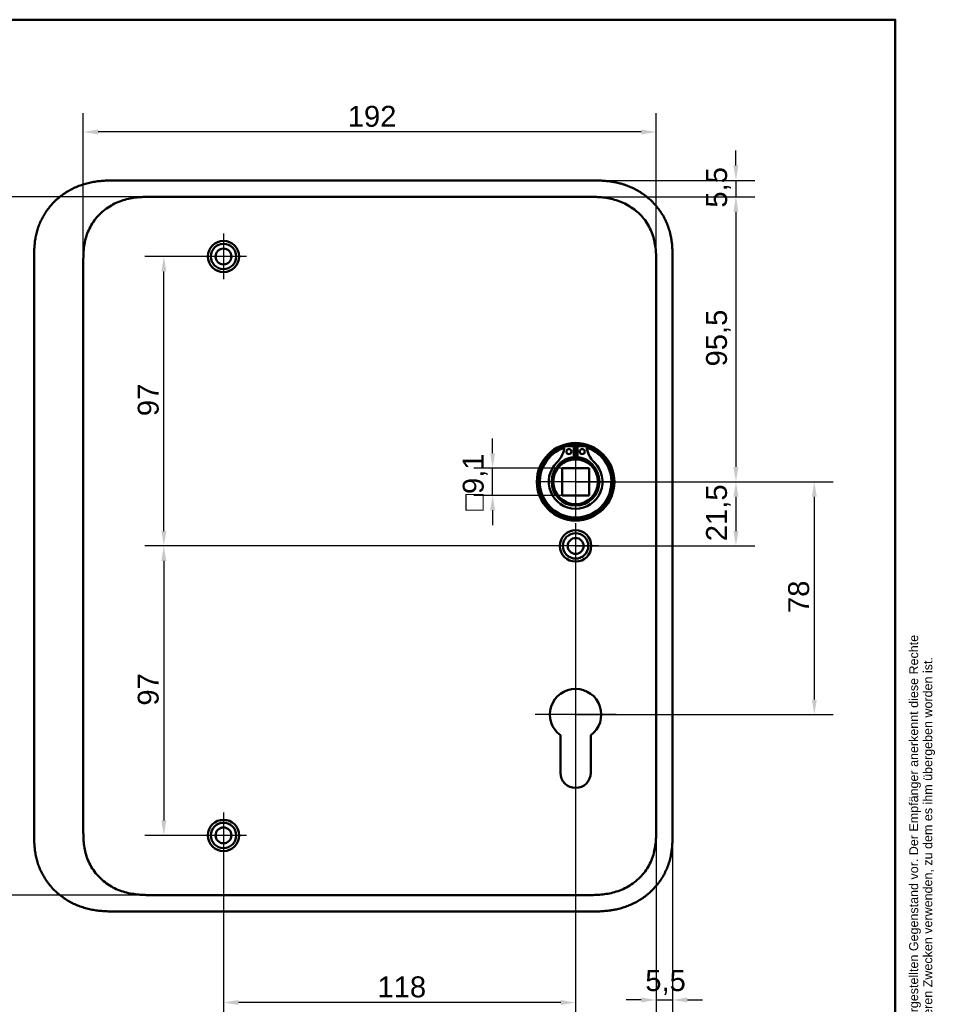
# Model space of a CAD drawing. Header units: millimetres. Extents: x 20 to 833, y 20 to 574.
# Tile 22 of 22: x 527 to 833, y 244 to 574. Entities that reach past the tile are written whole.
import ezdxf
from ezdxf.enums import TextEntityAlignment as Align

# ---------------------------------------------------------------- set-up
doc = ezdxf.new("R2010")
doc.units = ezdxf.units.MM
doc.header["$LTSCALE"] = 2
for name, color, linetype, lineweight in [('Bemaßungen(DIN)', 7, 'Continuous', 25), ('Mittelpunktmarkierung(DIN)', 7, 'Continuous', 25), ('Sichtbare Kanten(DIN)', 7, 'Continuous', 50), ('Skizziergeometrie(DIN)', 7, 'Continuous', 50), ('Symbole(DIN)', 7, 'Continuous', 25)]:
    doc.layers.add(name, color=color, linetype=linetype, lineweight=lineweight)
doc.styles.add('Aktuell-DIN', font='arial.ttf')
doc.styles.add('STANDARD-DIN~0', font='arial.ttf')
doc.styles.add('Textstil10', font='arial.ttf')
doc.styles.add('Textstil41', font='arial.ttf', dxfattribs={"width": 0.8})
doc.styles.add('Textstil83', font='arial.ttf', dxfattribs={"width": 0.8})
doc.dimstyles.new('CAD-LAN', dxfattribs={"dimscale": 2, "dimtxt": 3.5, "dimasz": 2.5, "dimexe": 3.175, "dimexo": 0, "dimgap": 0.8, "dimtad": 1, "dimrnd": 1e-08, "dimtxsty": 'STANDARD-DIN~0', "dimcen": 0.09, "dimdle": 10, "dimclrd": 250, "dimclre": 250, "dimclrt": 250, "dimadec": 0, "dimazin": 2, "dimtfac": 1, "dimtmove": 0, "dimatfit": 3, "dimfxl": 1, "dimtolj": 1, "dimtzin": 0, "dimlwd": 25, "dimlwe": 25, "dimarcsym": 0})

# ---------------------------------------------------------------- blocks, each defined once
blk = doc.blocks.new('Ränder Standardrahmen')
at = {"layer": 'Skizziergeometrie(DIN)', "flags": 128}
blk.add_lwpolyline([(10, 10), (10, 287), (410, 287), (410, 10), (10, 10)], dxfattribs=at)
blk = doc.blocks.new('Schriftfelder Heusser')
at = {"layer": 'Symbole(DIN)', "color": 7, "insert": (293.33, 191.7), "char_height": 1.5, "width": 182.3003, "attachment_point": 1, "rotation": 90, "line_spacing_factor": 0.944221, "style": 'Aktuell-DIN'}
blk.add_mtext('\\fArial|b0|i0;\\H1.5000;Die Schlossfabrik Heusser AG ist Eigentümerin dieses Dokumentes und behält sich alle Rechte an diesem und dem dargestellten Gegenstand vor. Der Empfänger anerkennt diese Rechte\\Pund wird das Dokument nicht ohne schriftliche Ermächtigung der Eigentümerin Dritten zugänglich machen oder zu anderen Zwecken verwenden, zu dem es ihm übergeben worden ist.\\P ', dxfattribs=at)
at = {"layer": 'Symbole(DIN)', "color": 179, "true_color": 0x262659, "style": 'Textstil10'}
blk.add_attdef('ERSTELLUNGSDATUM_001', (217.23, 218.29), '', height=2, dxfattribs=at)
at = {"layer": 'Symbole(DIN)', "color": 179, "true_color": 0x262659}
for tag, height, style, p in [('AUTOR', 2.49, 'Aktuell-DIN', (240.03, 219.26)), ('KONTROLLDATUM', 2, 'Textstil10', (217.42, 215.04)), ('KONTROLLIERT_VON', 2, 'Textstil10', (239.98, 215.05))]:
    blk.add_attdef(tag, text='', height=height, dxfattribs=dict(at, style=style)).set_placement(p, align=Align.MIDDLE_LEFT)
at = {"layer": 'Symbole(DIN)', "color": 7, "style": 'Textstil83', "width": 0.8}
blk.add_attdef('Anfänglicher_Ansichtsmaßstab_001', (281.57, 213.34), '', height=2.3, dxfattribs=at)
at = {"layer": 'Symbole(DIN)', "color": 179, "true_color": 0x262659, "style": 'Textstil10'}
blk.add_attdef('PROJEKT', text='', height=2, dxfattribs=at).set_placement((217.77, 209.72), align=Align.BOTTOM_LEFT)
at = {"layer": 'Symbole(DIN)', "color": 7, "style": 'Textstil41', "width": 0.8}
blk.add_attdef('STATUS', text='', height=5, dxfattribs=at).set_placement((284.53, 195.86), align=Align.MIDDLE_CENTER)
blk = doc.blocks.new('*D8')
at = {"layer": 'Bemaßungen(DIN)', "color": 250, "linetype": 'Continuous', "lineweight": 25, "true_color": 0x3f3f3f, "transparency": 16777216}
for p, q in [((716.31, 514.66), (772.94, 514.66)), ((766.59, 509.66), (766.59, 424.16)), ((712.85, 419.16), (772.94, 419.16))]:
    blk.add_line(p, q, dxfattribs=at)
at = {"layer": 'Bemaßungen(DIN)', "color": 250, "linetype": 'Continuous', "true_color": 0x3f3f3f, "transparency": 16777216}
for points in [[(765.75, 509.66), (767.42, 509.66), (766.59, 514.66)], [(765.75, 424.16), (767.42, 424.16), (766.59, 419.16)]]:
    blk.add_solid(points, dxfattribs=at)
at = {"layer": 'Defpoints', "color": 0, "linetype": 'Continuous', "transparency": 16777216}
for p in [(716.31, 514.66), (712.85, 419.16), (766.59, 419.16)]:
    blk.add_point(p, dxfattribs=at)
at = {"layer": 'Bemaßungen(DIN)', "color": 250, "linetype": 'Continuous', "lineweight": 25, "true_color": 0x3f3f3f, "transparency": 16777216, "insert": (756.57, 457.8), "char_height": 7, "attachment_point": 1, "rotation": 90, "style": 'STANDARD-DIN~0'}
blk.add_mtext('\\A1;95,5', dxfattribs=at)
blk = doc.blocks.new('*D9')
at = {"layer": 'Bemaßungen(DIN)', "color": 250, "linetype": 'Continuous', "lineweight": 25, "true_color": 0x3f3f3f, "transparency": 16777216}
for p, q in [((712.85, 419.16), (772.94, 419.16)), ((766.59, 414.16), (766.59, 402.66)), ((712.85, 397.66), (772.94, 397.66))]:
    blk.add_line(p, q, dxfattribs=at)
at = {"layer": 'Bemaßungen(DIN)', "color": 250, "linetype": 'Continuous', "true_color": 0x3f3f3f, "transparency": 16777216}
for points in [[(765.75, 414.16), (767.42, 414.16), (766.59, 419.16)], [(765.75, 402.66), (767.42, 402.66), (766.59, 397.66)]]:
    blk.add_solid(points, dxfattribs=at)
at = {"layer": 'Defpoints', "color": 0, "linetype": 'Continuous', "transparency": 16777216}
for p in [(712.85, 419.16), (712.85, 397.66), (766.59, 397.66)]:
    blk.add_point(p, dxfattribs=at)
at = {"layer": 'Bemaßungen(DIN)', "color": 250, "linetype": 'Continuous', "lineweight": 25, "true_color": 0x3f3f3f, "transparency": 16777216, "insert": (756.57, 399.24), "char_height": 7, "attachment_point": 1, "rotation": 90, "style": 'STANDARD-DIN~0'}
blk.add_mtext('\\A1;21,5', dxfattribs=at)
blk = doc.blocks.new('*D10')
at = {"layer": 'Bemaßungen(DIN)', "color": 250, "linetype": 'Continuous', "lineweight": 25, "true_color": 0x3f3f3f, "transparency": 16777216}
for p, q in [((712.85, 419.16), (799.2, 419.16)), ((792.85, 414.16), (792.85, 346.16)), ((712.85, 341.16), (799.2, 341.16))]:
    blk.add_line(p, q, dxfattribs=at)
at = {"layer": 'Bemaßungen(DIN)', "color": 250, "linetype": 'Continuous', "true_color": 0x3f3f3f, "transparency": 16777216}
for points in [[(792.02, 414.16), (793.68, 414.16), (792.85, 419.16)], [(792.02, 346.16), (793.68, 346.16), (792.85, 341.16)]]:
    blk.add_solid(points, dxfattribs=at)
at = {"layer": 'Defpoints', "color": 0, "linetype": 'Continuous', "transparency": 16777216}
for p in [(712.85, 419.16), (712.85, 341.16), (792.85, 341.16)]:
    blk.add_point(p, dxfattribs=at)
at = {"layer": 'Bemaßungen(DIN)', "color": 250, "linetype": 'Continuous', "lineweight": 25, "true_color": 0x3f3f3f, "transparency": 16777216, "insert": (784.1, 375.17), "char_height": 7, "attachment_point": 1, "rotation": 90, "style": 'STANDARD-DIN~0'}
blk.add_mtext('\\A1;78', dxfattribs=at)
blk = doc.blocks.new('*D11')
at = {"layer": 'Bemaßungen(DIN)', "color": 250, "linetype": 'Continuous', "lineweight": 25, "true_color": 0x3f3f3f, "transparency": 16777216}
for p, q in [((766.59, 525.16), (766.59, 530.16)), ((717.31, 520.16), (772.94, 520.16)), ((766.59, 520.16), (766.59, 514.66)), ((716.31, 514.66), (772.94, 514.66)), ((766.59, 509.66), (766.59, 504.66))]:
    blk.add_line(p, q, dxfattribs=at)
at = {"layer": 'Bemaßungen(DIN)', "color": 250, "linetype": 'Continuous', "true_color": 0x3f3f3f, "transparency": 16777216}
for points in [[(765.75, 525.16), (767.42, 525.16), (766.59, 520.16)], [(765.75, 509.66), (767.42, 509.66), (766.59, 514.66)]]:
    blk.add_solid(points, dxfattribs=at)
at = {"layer": 'Defpoints', "color": 0, "linetype": 'Continuous', "transparency": 16777216}
for p in [(717.31, 520.16), (716.31, 514.66), (766.59, 514.66)]:
    blk.add_point(p, dxfattribs=at)
at = {"layer": 'Bemaßungen(DIN)', "color": 250, "linetype": 'Continuous', "lineweight": 25, "true_color": 0x3f3f3f, "transparency": 16777216, "insert": (756.6, 511.01), "char_height": 7, "attachment_point": 1, "rotation": 90, "style": 'STANDARD-DIN~0'}
blk.add_mtext('\\A1;5,5', dxfattribs=at)
blk = doc.blocks.new('*D12')
at = {"layer": 'Bemaßungen(DIN)', "color": 250, "linetype": 'Continuous', "lineweight": 25, "true_color": 0x3f3f3f, "transparency": 16777216}
for p, q in [((594.85, 494.66), (568.5, 494.66)), ((574.85, 402.66), (574.85, 489.66)), ((712.85, 397.66), (568.5, 397.66))]:
    blk.add_line(p, q, dxfattribs=at)
at = {"layer": 'Bemaßungen(DIN)', "color": 250, "linetype": 'Continuous', "true_color": 0x3f3f3f, "transparency": 16777216}
for points in [[(574.02, 489.66), (575.68, 489.66), (574.85, 494.66)], [(574.02, 402.66), (575.68, 402.66), (574.85, 397.66)]]:
    blk.add_solid(points, dxfattribs=at)
at = {"layer": 'Defpoints', "color": 0, "linetype": 'Continuous', "transparency": 16777216}
for p in [(574.85, 494.66), (594.85, 494.66), (712.85, 397.66)]:
    blk.add_point(p, dxfattribs=at)
at = {"layer": 'Bemaßungen(DIN)', "color": 250, "linetype": 'Continuous', "lineweight": 25, "true_color": 0x3f3f3f, "transparency": 16777216, "insert": (566.1, 441.15), "char_height": 7, "attachment_point": 1, "rotation": 90, "style": 'STANDARD-DIN~0'}
blk.add_mtext('\\A1;97', dxfattribs=at)
blk = doc.blocks.new('*D13')
at = {"layer": 'Bemaßungen(DIN)', "color": 250, "linetype": 'Continuous', "lineweight": 25, "true_color": 0x3f3f3f, "transparency": 16777216}
for p, q in [((712.85, 397.66), (568.5, 397.66)), ((574.85, 392.66), (574.85, 305.66)), ((594.85, 300.66), (568.5, 300.66))]:
    blk.add_line(p, q, dxfattribs=at)
at = {"layer": 'Bemaßungen(DIN)', "color": 250, "linetype": 'Continuous', "true_color": 0x3f3f3f, "transparency": 16777216}
for points in [[(574.02, 392.66), (575.68, 392.66), (574.85, 397.66)], [(574.02, 305.66), (575.68, 305.66), (574.85, 300.66)]]:
    blk.add_solid(points, dxfattribs=at)
at = {"layer": 'Defpoints', "color": 0, "linetype": 'Continuous', "transparency": 16777216}
for p in [(712.85, 397.66), (574.85, 300.66), (594.85, 300.66)]:
    blk.add_point(p, dxfattribs=at)
at = {"layer": 'Bemaßungen(DIN)', "color": 250, "linetype": 'Continuous', "lineweight": 25, "true_color": 0x3f3f3f, "transparency": 16777216, "insert": (566.1, 344.15), "char_height": 7, "attachment_point": 1, "rotation": 90, "style": 'STANDARD-DIN~0'}
blk.add_mtext('\\A1;97', dxfattribs=at)
blk = doc.blocks.new('*D14')
at = {"layer": 'Bemaßungen(DIN)', "color": 250, "linetype": 'Continuous', "lineweight": 25, "true_color": 0x3f3f3f, "transparency": 16777216}
for p, q in [((712.85, 390.01), (712.85, 238.31)), ((594.85, 293.01), (594.85, 238.31)), ((707.85, 244.66), (599.85, 244.66))]:
    blk.add_line(p, q, dxfattribs=at)
at = {"layer": 'Bemaßungen(DIN)', "color": 250, "linetype": 'Continuous', "true_color": 0x3f3f3f, "transparency": 16777216}
for points in [[(599.85, 245.5), (599.85, 243.83), (594.85, 244.66)], [(707.85, 245.5), (707.85, 243.83), (712.85, 244.66)]]:
    blk.add_solid(points, dxfattribs=at)
at = {"layer": 'Defpoints', "color": 0, "linetype": 'Continuous', "transparency": 16777216}
for p in [(712.85, 390.01), (594.85, 293.01), (594.85, 244.66)]:
    blk.add_point(p, dxfattribs=at)
at = {"layer": 'Bemaßungen(DIN)', "color": 250, "linetype": 'Continuous', "lineweight": 25, "true_color": 0x3f3f3f, "transparency": 16777216, "insert": (646.44, 253.41), "char_height": 7, "attachment_point": 1, "style": 'STANDARD-DIN~0'}
blk.add_mtext('\\A1;118', dxfattribs=at)
blk = doc.blocks.new('*D15')
at = {"layer": 'Bemaßungen(DIN)', "color": 250, "linetype": 'Continuous', "lineweight": 25, "true_color": 0x3f3f3f, "transparency": 16777216}
for p, q in [((739.85, 302.95), (739.85, 239.17)), ((745.35, 301.95), (745.35, 239.17)), ((734.85, 245.52), (729.85, 245.52)), ((739.85, 245.52), (745.35, 245.52)), ((750.35, 245.52), (755.35, 245.52))]:
    blk.add_line(p, q, dxfattribs=at)
at = {"layer": 'Bemaßungen(DIN)', "color": 250, "linetype": 'Continuous', "true_color": 0x3f3f3f, "transparency": 16777216}
for points in [[(734.85, 246.36), (734.85, 244.69), (739.85, 245.52)], [(750.35, 246.36), (750.35, 244.69), (745.35, 245.52)]]:
    blk.add_solid(points, dxfattribs=at)
at = {"layer": 'Defpoints', "color": 0, "linetype": 'Continuous', "transparency": 16777216}
for p in [(739.85, 302.95), (745.35, 301.95), (745.35, 245.52)]:
    blk.add_point(p, dxfattribs=at)
at = {"layer": 'Bemaßungen(DIN)', "color": 250, "linetype": 'Continuous', "lineweight": 25, "true_color": 0x3f3f3f, "transparency": 16777216, "insert": (736.2, 255.51), "char_height": 7, "attachment_point": 1, "style": 'STANDARD-DIN~0'}
blk.add_mtext('\\A1;5,5', dxfattribs=at)
blk = doc.blocks.new('*D16')
at = {"layer": 'Bemaßungen(DIN)', "color": 250, "linetype": 'Continuous', "lineweight": 25, "true_color": 0x3f3f3f, "transparency": 16777216}
for p, q in [((685.04, 428.71), (685.04, 433.71)), ((708.3, 423.71), (678.69, 423.71)), ((685.04, 414.61), (685.04, 423.71)), ((708.3, 414.61), (678.69, 414.61)), ((685.04, 409.61), (685.04, 404.61))]:
    blk.add_line(p, q, dxfattribs=at)
at = {"layer": 'Bemaßungen(DIN)', "color": 250, "linetype": 'Continuous', "true_color": 0x3f3f3f, "transparency": 16777216}
for points in [[(684.21, 428.71), (685.88, 428.71), (685.04, 423.71)], [(684.21, 409.61), (685.88, 409.61), (685.04, 414.61)]]:
    blk.add_solid(points, dxfattribs=at)
at = {"layer": 'Defpoints', "color": 0, "linetype": 'Continuous', "transparency": 16777216}
for p in [(685.04, 423.71), (708.3, 423.71), (708.3, 414.61)]:
    blk.add_point(p, dxfattribs=at)
at = {"layer": 'Bemaßungen(DIN)', "color": 250, "linetype": 'Continuous', "lineweight": 25, "true_color": 0x3f3f3f, "transparency": 16777216, "insert": (675.03, 409.4), "char_height": 7, "attachment_point": 1, "rotation": 90, "style": 'STANDARD-DIN~0'}
blk.add_mtext('\\A1;\\fAIGDT|b0|i0;\\H7.0000;o\\fArial|b0|i0;\\H7.0000;9,1', dxfattribs=at)
blk = doc.blocks.new('*D17')
at = {"layer": 'Bemaßungen(DIN)', "color": 250, "linetype": 'Continuous', "lineweight": 25, "true_color": 0x3f3f3f, "transparency": 16777216}
for p, q in [((547.85, 490.86), (547.85, 542.73)), ((739.85, 492.38), (739.85, 542.73)), ((734.85, 536.38), (552.85, 536.38))]:
    blk.add_line(p, q, dxfattribs=at)
at = {"layer": 'Bemaßungen(DIN)', "color": 250, "linetype": 'Continuous', "true_color": 0x3f3f3f, "transparency": 16777216}
for points in [[(552.85, 537.21), (552.85, 535.55), (547.85, 536.38)], [(734.85, 537.21), (734.85, 535.55), (739.85, 536.38)]]:
    blk.add_solid(points, dxfattribs=at)
at = {"layer": 'Defpoints', "color": 0, "linetype": 'Continuous', "transparency": 16777216}
for p in [(547.85, 536.38), (739.85, 492.38), (547.85, 490.86)]:
    blk.add_point(p, dxfattribs=at)
at = {"layer": 'Bemaßungen(DIN)', "color": 250, "linetype": 'Continuous', "lineweight": 25, "true_color": 0x3f3f3f, "transparency": 16777216, "insert": (636.48, 545.13), "char_height": 7, "attachment_point": 1, "style": 'STANDARD-DIN~0'}
blk.add_mtext('\\A1;192', dxfattribs=at)
blk = doc.blocks.new('*D18')
at = {"layer": 'Bemaßungen(DIN)', "color": 250, "linetype": 'Continuous', "lineweight": 25, "true_color": 0x3f3f3f, "transparency": 16777216}
for p, q in [((571.39, 514.66), (497.04, 514.66)), ((503.39, 509.66), (503.39, 285.66)), ((571.39, 280.66), (497.04, 280.66))]:
    blk.add_line(p, q, dxfattribs=at)
at = {"layer": 'Bemaßungen(DIN)', "color": 250, "linetype": 'Continuous', "true_color": 0x3f3f3f, "transparency": 16777216}
for points in [[(502.56, 509.66), (504.22, 509.66), (503.39, 514.66)], [(502.56, 285.66), (504.22, 285.66), (503.39, 280.66)]]:
    blk.add_solid(points, dxfattribs=at)
at = {"layer": 'Defpoints', "color": 0, "linetype": 'Continuous', "transparency": 16777216}
for p in [(571.39, 514.66), (503.39, 280.66), (571.39, 280.66)]:
    blk.add_point(p, dxfattribs=at)
at = {"layer": 'Bemaßungen(DIN)', "color": 250, "linetype": 'Continuous', "lineweight": 25, "true_color": 0x3f3f3f, "transparency": 16777216, "insert": (494.64, 389.88), "char_height": 7, "attachment_point": 1, "rotation": 90, "style": 'STANDARD-DIN~0'}
blk.add_mtext('\\A1;234', dxfattribs=at)

msp = doc.modelspace()

# ---------------------------------------------------------------- linework, layer by layer
at = {"layer": 'Mittelpunktmarkierung(DIN)', "linetype": 'Continuous'}
for p, q in [((594.851, 502.313), (594.851, 487.013)), ((602.501, 494.663), (587.201, 494.663)), ((712.851, 431.663), (712.851, 406.663)), ((725.351, 419.163), (700.351, 419.163)), ((712.851, 405.313), (712.851, 390.013)), ((720.501, 397.663), (705.201, 397.663)), ((712.851, 354.763), (712.851, 331.163)), ((726.451, 341.163), (699.251, 341.163)), ((594.851, 308.313), (594.851, 293.013)), ((602.501, 300.663), (587.201, 300.663))]:
    msp.add_line(p, q, dxfattribs=at)
at = {"layer": 'Sichtbare Kanten(DIN)'}
for p, q in [((717.313, 520.163), (558.39, 520.163)), ((571.39, 514.663), (571.39, 514.663)), ((716.313, 514.663), (571.39, 514.663)), ((531.351, 493.379), (531.351, 301.906)), ((745.351, 301.948), (745.351, 493.379)), ((709.211, 431.121), (712.235, 431.121)), ((712.235, 431.121), (712.235, 427.421)), ((713.468, 431.121), (716.492, 431.121)), ((713.468, 427.421), (713.468, 431.121)), ((717.401, 423.713), (708.301, 423.713)), ((708.301, 414.613), (708.301, 423.713)), ((717.401, 423.713), (717.401, 414.613)), ((717.401, 414.613), (708.301, 414.613)), ((707.752, 321.663), (707.752, 334.238)), ((717.952, 334.239), (717.952, 321.663)), ((716.313, 280.663), (571.39, 280.663)), ((571.39, 280.663), (571.39, 280.663)), ((716.313, 280.663), (716.313, 280.663)), ((558.39, 275.163), (717.313, 275.163))]:
    msp.add_line(p, q, dxfattribs=at)
for centre, radius in [((594.851, 494.663), 5.25), ((594.851, 494.663), 4.25), ((594.851, 494.663), 2.65), ((712.851, 419.163), 13), ((712.851, 419.163), 12.5), ((710.62, 429.271), 0.85), ((715.083, 429.271), 0.85), ((712.851, 419.163), 8), ((712.851, 419.163), 7.5), ((712.851, 397.663), 5.25), ((712.851, 397.663), 4.25), ((712.851, 397.663), 2.65), ((594.851, 300.663), 5.25), ((594.851, 300.663), 4.25), ((594.851, 300.663), 2.65)]:
    msp.add_circle(centre, radius, dxfattribs=at)
for centre, radius, start, end in [((712.851, 419.163), 12, 108.17213, 71.82787), ((700.528, 431.861), 8.678, 314.1409, 355.03295), ((712.851, 419.163), 12, 85.21102, 94.78898), ((725.174, 431.861), 8.678, 184.96705, 225.8591), ((712.851, 419.163), 9.017, 134.1409, 45.8591), ((712.851, 419.897), 7.55, 94.68501, 144.3129), ((712.851, 419.163), 8.2, 63.63056, 116.36944), ((712.851, 419.163), 9, 86.0711, 93.9289), ((712.851, 419.897), 7.55, 35.6871, 85.31499), ((712.851, 341.163), 8.6, 306.37412, 233.63044), ((712.852, 321.663), 5.1, 180, 0)]:
    msp.add_arc(centre, radius, start, end, dxfattribs=at)
for points, knots in [([(558.39, 520.163), (557.804, 520.161), (556.626, 520.148), (555.137, 520.084), (553.639, 519.969), (552.436, 519.831), (550.932, 519.589), (549.731, 519.337), (548.241, 518.942), (547.062, 518.561), (545.611, 518), (544.473, 517.484), (543.088, 516.755), (542.014, 516.107), (540.721, 515.218), (539.732, 514.445), (538.558, 513.409), (537.673, 512.526), (536.64, 511.361), (535.877, 510.384), (535.005, 509.115), (534.376, 508.063), (533.677, 506.713), (533.19, 505.607), (532.67, 504.203), (532.324, 503.064), (531.975, 501.63), (531.761, 500.478), (531.565, 499.039), (531.462, 497.89), (531.385, 496.464), (531.352, 495.05), (531.351, 493.933), (531.351, 493.379)], [-0.99998994, -0.99998994, -0.99998994, -0.99998994, -0.9592928, -0.91859565, -0.89824708, -0.85754993, -0.83720136, -0.79650421, -0.77615564, -0.73545849, -0.71510992, -0.67441277, -0.6540642, -0.61336705, -0.59301848, -0.55232133, -0.53197276, -0.49127561, -0.47092704, -0.43022989, -0.40988132, -0.36918417, -0.3488356, -0.30813845, -0.28778988, -0.24709273, -0.22674416, -0.18604701, -0.16569844, -0.12500129, -0.10465272, -0.06395557, -0.02325842, -0.02325842, -0.02325842, -0.02325842]), ([(745.351, 493.379), (745.351, 493.677), (745.351, 494.276), (745.346, 495.03), (745.333, 495.786), (745.316, 496.394), (745.282, 497.157), (745.244, 497.769), (745.168, 498.688), (745.067, 499.608), (744.879, 500.833), (744.696, 501.747), (744.478, 502.654), (744.315, 503.254), (744.089, 504), (743.889, 504.591), (743.616, 505.322), (743.379, 505.9), (742.997, 506.754), (742.578, 507.593), (741.885, 508.816), (741.201, 509.861), (740.266, 511.11), (739.458, 512.061), (738.378, 513.185), (737.46, 514.029), (736.253, 515.013), (735.241, 515.741), (733.927, 516.574), (732.837, 517.177), (731.576, 517.783), (730.717, 518.146), (729.846, 518.476), (729.259, 518.68), (728.371, 518.961), (727.475, 519.209), (726.268, 519.486), (725.357, 519.657), (724.442, 519.798), (723.832, 519.877), (723.068, 519.961), (722.458, 520.015), (721.695, 520.069), (721.085, 520.102), (720.172, 520.138), (718.961, 520.162), (717.91, 520.164), (717.313, 520.163)], [-0.99999789, -0.99999789, -0.99999789, -0.99999789, -0.9791648, -0.9583317, -0.94791516, -0.92708206, -0.91666552, -0.89583243, -0.88541588, -0.85416624, -0.83333315, -0.80208351, -0.79166696, -0.77083387, -0.76041733, -0.73958423, -0.72916769, -0.70833459, -0.69791805, -0.66666841, -0.64583532, -0.60416913, -0.58333604, -0.54166985, -0.52083676, -0.47917058, -0.45833749, -0.4166713, -0.39583821, -0.35417202, -0.33333893, -0.30208929, -0.29167275, -0.27083965, -0.26042311, -0.22917347, -0.20834038, -0.17709074, -0.16667419, -0.1458411, -0.13542455, -0.11459146, -0.10417491, -0.08334182, -0.07292528, -0.04167564, -0.00000945, -0.00000945, -0.00000945, -0.00000945]), ([(547.851, 492.379), (547.851, 493.007), (547.851, 493.655), (547.864, 494.304), (547.878, 495.027), (547.907, 495.75), (547.962, 496.466), (548.022, 497.244), (548.113, 498.012), (548.244, 498.774), (548.38, 499.567), (548.558, 500.353), (548.793, 501.143), (549.029, 501.936), (549.319, 502.724), (549.664, 503.49), (550.011, 504.259), (550.414, 505.007), (550.87, 505.724), (551.324, 506.44), (551.831, 507.125), (552.387, 507.773), (552.938, 508.415), (553.539, 509.023), (554.176, 509.584), (554.812, 510.144), (555.482, 510.656), (556.183, 511.12), (556.878, 511.582), (557.604, 511.997), (558.357, 512.366), (559.093, 512.727), (559.856, 513.043), (560.639, 513.314), (561.394, 513.575), (562.168, 513.794), (562.952, 513.972), (563.701, 514.142), (564.458, 514.274), (565.221, 514.375), (565.945, 514.47), (566.674, 514.536), (567.406, 514.58), (568.096, 514.621), (568.788, 514.643), (569.474, 514.653), (570.121, 514.663), (570.762, 514.663), (571.39, 514.663)], [0, 0, 0, 0, 0.20048, 0.20048, 0.20048, 0.4237428, 0.4237428, 0.4237428, 0.6666848, 0.6666848, 0.6666848, 0.9193992, 0.9193992, 0.9193992, 1.173002, 1.173002, 1.173002, 1.4278722, 1.4278722, 1.4278722, 1.6819311, 1.6819311, 1.6819311, 1.933378, 1.933378, 1.933378, 2.1848149, 2.1848149, 2.1848149, 2.4343919, 2.4343919, 2.4343919, 2.6782792, 2.6782792, 2.6782792, 2.9134601, 2.9134601, 2.9134601, 3.1379646, 3.1379646, 3.1379646, 3.3508174, 3.3508174, 3.3508174, 3.5518222, 3.5518222, 3.5518222, 3.7413044, 3.7413044, 3.7413044, 3.7413044]), ([(716.313, 514.663), (716.941, 514.663), (717.582, 514.663), (718.229, 514.653), (718.915, 514.643), (719.607, 514.621), (720.297, 514.58), (721.029, 514.536), (721.758, 514.47), (722.482, 514.375), (723.245, 514.274), (724.002, 514.142), (724.75, 513.972), (725.534, 513.794), (726.309, 513.575), (727.064, 513.314), (727.847, 513.043), (728.61, 512.727), (729.346, 512.366), (730.099, 511.997), (730.825, 511.582), (731.52, 511.12), (732.22, 510.656), (732.89, 510.144), (733.527, 509.584), (734.164, 509.023), (734.765, 508.415), (735.316, 507.773), (735.872, 507.125), (736.379, 506.44), (736.833, 505.724), (737.289, 505.007), (737.692, 504.259), (738.039, 503.489), (738.384, 502.724), (738.674, 501.936), (738.91, 501.143), (739.144, 500.353), (739.323, 499.567), (739.459, 498.774), (739.59, 498.012), (739.681, 497.244), (739.741, 496.466), (739.796, 495.75), (739.825, 495.027), (739.839, 494.304), (739.851, 493.655), (739.851, 493.007), (739.851, 492.379)], [0, 0, 0, 0, 0.1894834, 0.1894834, 0.1894834, 0.3904881, 0.3904881, 0.3904881, 0.6033414, 0.6033414, 0.6033414, 0.8278466, 0.8278466, 0.8278466, 1.0630283, 1.0630283, 1.0630283, 1.3069161, 1.3069161, 1.3069161, 1.5564929, 1.5564929, 1.5564929, 1.8079285, 1.8079285, 1.8079285, 2.0593731, 2.0593731, 2.0593731, 2.3134297, 2.3134297, 2.3134297, 2.5682979, 2.5682979, 2.5682979, 2.8218991, 2.8218991, 2.8218991, 3.0746122, 3.0746122, 3.0746122, 3.3175525, 3.3175525, 3.3175525, 3.5408138, 3.5408138, 3.5408138, 3.7412926, 3.7412926, 3.7412926, 3.7412926]), ([(531.351, 301.865), (531.351, 301.338), (531.352, 300.249), (531.385, 298.862), (531.462, 297.436), (531.565, 296.288), (531.761, 294.848), (531.975, 293.696), (532.324, 292.262), (532.67, 291.124), (533.19, 289.719), (533.677, 288.613), (534.376, 287.263), (535.005, 286.212), (535.877, 284.942), (536.64, 283.965), (537.673, 282.801), (538.558, 281.918), (539.732, 280.881), (540.721, 280.109), (542.014, 279.22), (543.088, 278.571), (544.473, 277.843), (545.611, 277.326), (547.062, 276.766), (548.241, 276.385), (549.731, 275.99), (550.932, 275.738), (552.436, 275.496), (553.639, 275.357), (555.137, 275.243), (556.626, 275.179), (557.804, 275.166), (558.39, 275.163)], [-0.97472618, -0.97472618, -0.97472618, -0.97472618, -0.93604739, -0.89534998, -0.87500127, -0.83430386, -0.81395515, -0.77325774, -0.75290903, -0.71221162, -0.69186291, -0.6511655, -0.6308168, -0.59011938, -0.56977068, -0.52907326, -0.50872456, -0.46802714, -0.44767844, -0.40698102, -0.38663232, -0.3459349, -0.3255862, -0.28488878, -0.26454008, -0.22384266, -0.20349396, -0.16279654, -0.14244784, -0.10175042, -0.08140172, -0.0407043, -0.00000689, -0.00000689, -0.00000689, -0.00000689]), ([(571.39, 280.663), (570.762, 280.663), (570.121, 280.663), (569.474, 280.673), (568.788, 280.684), (568.096, 280.705), (567.405, 280.747), (566.674, 280.791), (565.945, 280.857), (565.221, 280.952), (564.457, 281.052), (563.701, 281.184), (562.952, 281.354), (562.168, 281.532), (561.394, 281.751), (560.639, 282.012), (559.856, 282.283), (559.093, 282.6), (558.357, 282.96), (557.604, 283.329), (556.878, 283.745), (556.183, 284.206), (555.482, 284.671), (554.812, 285.182), (554.176, 285.743), (553.539, 286.303), (552.938, 286.912), (552.387, 287.553), (551.831, 288.202), (551.324, 288.887), (550.87, 289.602), (550.414, 290.32), (550.011, 291.068), (549.664, 291.837), (549.319, 292.602), (549.029, 293.39), (548.793, 294.183), (548.558, 294.974), (548.38, 295.76), (548.244, 296.552), (548.113, 297.314), (548.022, 298.083), (547.962, 298.861), (547.907, 299.576), (547.878, 300.3), (547.864, 301.023), (547.851, 301.671), (547.851, 302.319), (547.851, 302.948)], [0, 0, 0, 0, 0.1894861, 0.1894861, 0.1894861, 0.3904941, 0.3904941, 0.3904941, 0.6033491, 0.6033491, 0.6033491, 0.8278544, 0.8278544, 0.8278544, 1.0630348, 1.0630348, 1.0630348, 1.3069205, 1.3069205, 1.3069205, 1.5564953, 1.5564953, 1.5564953, 1.8079303, 1.8079303, 1.8079303, 2.0593759, 2.0593759, 2.0593759, 2.3134335, 2.3134335, 2.3134335, 2.5683022, 2.5683022, 2.5683022, 2.8219033, 2.8219033, 2.8219033, 3.0746163, 3.0746163, 3.0746163, 3.3175565, 3.3175565, 3.3175565, 3.5408165, 3.5408165, 3.5408165, 3.7412931, 3.7412931, 3.7412931, 3.7412931]), ([(739.851, 302.948), (739.851, 302.319), (739.851, 301.671), (739.839, 301.022), (739.825, 300.3), (739.796, 299.576), (739.741, 298.861), (739.681, 298.083), (739.59, 297.314), (739.459, 296.552), (739.323, 295.76), (739.144, 294.974), (738.91, 294.183), (738.674, 293.39), (738.384, 292.602), (738.039, 291.837), (737.692, 291.068), (737.289, 290.32), (736.833, 289.602), (736.379, 288.887), (735.872, 288.202), (735.316, 287.553), (734.765, 286.912), (734.164, 286.303), (733.527, 285.743), (732.89, 285.182), (732.22, 284.671), (731.52, 284.206), (730.824, 283.745), (730.099, 283.329), (729.346, 282.96), (728.61, 282.6), (727.847, 282.283), (727.064, 282.012), (726.309, 281.751), (725.534, 281.532), (724.75, 281.354), (724.002, 281.184), (723.245, 281.052), (722.482, 280.952), (721.758, 280.857), (721.028, 280.79), (720.297, 280.747), (719.607, 280.705), (718.914, 280.684), (718.228, 280.673), (717.582, 280.663), (716.94, 280.663), (716.313, 280.663)], [0, 0, 0, 0, 0.2004784, 0.2004784, 0.2004784, 0.4237411, 0.4237411, 0.4237411, 0.6666843, 0.6666843, 0.6666843, 0.9194, 0.9194, 0.9194, 1.1730033, 1.1730033, 1.1730033, 1.4278738, 1.4278738, 1.4278738, 1.6819326, 1.6819326, 1.6819326, 1.9333793, 1.9333793, 1.9333793, 2.1848165, 2.1848165, 2.1848165, 2.4343943, 2.4343943, 2.4343943, 2.6782826, 2.6782826, 2.6782826, 2.9134642, 2.9134642, 2.9134642, 3.1379689, 3.1379689, 3.1379689, 3.3508216, 3.3508216, 3.3508216, 3.5518256, 3.5518256, 3.5518256, 3.7413067, 3.7413067, 3.7413067, 3.7413067]), ([(717.313, 275.163), (717.91, 275.163), (718.961, 275.164), (720.172, 275.189), (721.085, 275.224), (721.695, 275.257), (722.458, 275.311), (723.068, 275.366), (723.832, 275.449), (724.442, 275.529), (725.357, 275.67), (726.268, 275.84), (727.625, 276.153), (728.818, 276.494), (730.286, 277.003), (731.436, 277.476), (732.837, 278.149), (733.926, 278.752), (735.241, 279.585), (736.253, 280.314), (737.46, 281.297), (738.378, 282.141), (739.458, 283.265), (740.266, 284.216), (741.201, 285.466), (741.885, 286.511), (742.656, 287.869), (743.202, 288.994), (743.793, 290.437), (744.193, 291.621), (744.601, 293.124), (744.855, 294.341), (745.067, 295.719), (745.168, 296.638), (745.244, 297.557), (745.281, 298.169), (745.316, 298.932), (745.333, 299.54), (745.346, 300.297), (745.351, 301.05), (745.351, 301.649), (745.351, 301.948)], [-0.99999787, -0.99999787, -0.99999787, -0.99999787, -0.95833168, -0.92708204, -0.9166655, -0.89583241, -0.88541586, -0.86458277, -0.85416622, -0.83333313, -0.82291658, -0.79166695, -0.77083385, -0.72916767, -0.70833458, -0.66666839, -0.6458353, -0.60416912, -0.58333603, -0.54166984, -0.52083675, -0.47917057, -0.45833747, -0.41667129, -0.3958382, -0.35417201, -0.33333892, -0.29167274, -0.27083965, -0.22917346, -0.20834037, -0.16667419, -0.14584109, -0.11459146, -0.10417491, -0.08334182, -0.07292527, -0.05209218, -0.04167563, -0.02084254, -0.00000945, -0.00000945, -0.00000945, -0.00000945])]:
    msp.add_open_spline(points, degree=3, knots=knots, dxfattribs=at)
for points, degree in [([(547.851, 302.948), (547.851, 366.091), (547.851, 429.235), (547.851, 492.379)], 3), ([(739.851, 492.379), (739.851, 397.663), (739.851, 302.948)], 2)]:
    msp.add_open_spline(points, degree=degree, dxfattribs=at)

# ---------------------------------------------------------------- block references
at = {"xscale": 2, "yscale": 2, "zscale": 2}
for name, p in [('Ränder Standardrahmen', (0, 0)), ('Schriftfelder Heusser', (238, -362.833))]:
    msp.add_blockref(name, p, dxfattribs=at)

# ---------------------------------------------------------------- dimensions: what is measured, and where the dimension line sits
at = {"layer": 'Bemaßungen(DIN)', "color": 250, "linetype": 'Continuous', "lineweight": 25, "true_color": 0x3f3f3f}
for base, p1, p2, angle, override, picture, middle in [((547.851, 536.379), (739.851, 492.379), (547.851, 490.858), 180, {"dimgap": 0.8, "dimdec": 2, "dimtol": 0, "dimlim": 0, "dimtp": 0, "dimtm": 0, "dimtdec": 2, "dimtofl": 0, "dimatfit": 1}, '*D17', (643.851, 536.379)), ((766.588, 514.663), (717.313, 520.163), (716.313, 514.663), 90, {"dimgap": 0.8, "dimdec": 2, "dimtol": 0, "dimlim": 0, "dimtp": 0, "dimtm": 0, "dimtdec": 2, "dimtofl": 1, "dimatfit": 1}, '*D11', (766.588, 517.413)), ((503.39, 280.663), (571.39, 514.663), (571.39, 280.663), 90, {"dimgap": 0.8, "dimdec": 2, "dimtol": 0, "dimlim": 0, "dimtp": 0, "dimtm": 0, "dimtdec": 2, "dimtofl": 0, "dimatfit": 1}, '*D18', (503.39, 397.663)), ((766.588, 419.163), (716.313, 514.663), (712.851, 419.163), 90, {"dimgap": 0.8, "dimdec": 2, "dimtol": 0, "dimlim": 0, "dimtp": 0, "dimtm": 0, "dimtdec": 2, "dimtofl": 0, "dimatfit": 1}, '*D8', (766.588, 466.913)), ((574.851, 494.663), (712.851, 397.663), (594.851, 494.663), 90, {"dimgap": 0.8, "dimdec": 2, "dimtol": 0, "dimlim": 0, "dimtp": 0, "dimtm": 0, "dimtdec": 2, "dimtofl": 0, "dimatfit": 1}, '*D12', (574.851, 446.163)), ((766.588, 397.663), (712.851, 419.163), (712.851, 397.663), 90, {"dimgap": 0.8, "dimdec": 2, "dimtol": 0, "dimlim": 0, "dimtp": 0, "dimtm": 0, "dimtdec": 2, "dimtofl": 0, "dimatfit": 1}, '*D9', (766.588, 408.413)), ((792.851, 341.163), (712.851, 419.163), (712.851, 341.163), 90, {"dimgap": 0.8, "dimdec": 2, "dimtol": 0, "dimlim": 0, "dimtp": 0, "dimtm": 0, "dimtdec": 2, "dimtofl": 0, "dimatfit": 1}, '*D10', (792.851, 380.163)), ((574.851, 300.663), (712.851, 397.663), (594.851, 300.663), 90, {"dimgap": 0.8, "dimdec": 2, "dimtol": 0, "dimlim": 0, "dimtp": 0, "dimtm": 0, "dimtdec": 2, "dimtofl": 0, "dimatfit": 1}, '*D13', (574.851, 349.163)), ((594.851, 244.663), (712.851, 390.013), (594.851, 293.013), 180, {"dimgap": 0.8, "dimdec": 2, "dimtol": 0, "dimlim": 0, "dimtp": 0, "dimtm": 0, "dimtdec": 2, "dimtofl": 0, "dimatfit": 1}, '*D14', (653.851, 244.663)), ((745.351, 245.523), (739.851, 302.948), (745.351, 301.948), 180, {"dimgap": 0.8, "dimdec": 2, "dimtol": 0, "dimlim": 0, "dimtp": 0, "dimtm": 0, "dimtdec": 2, "dimtofl": 1, "dimatfit": 1}, '*D15', (742.601, 245.523))]:
    dim = msp.add_linear_dim(base=base, p1=p1, p2=p2, angle=angle, dimstyle='CAD-LAN', override=override, dxfattribs=at)
    dim.commit()
    dim.dimension.update_dxf_attribs({"geometry": picture, "text_midpoint": middle, "dimtype": 160})
dim = msp.add_linear_dim(base=(685.044, 423.713), p1=(708.301, 414.613), p2=(708.301, 423.713), angle=90, text='\\fAIGDT|b0|i0;\\H7.0000;o\\fArial|b0|i0;\\H7.0000;<>', dimstyle='CAD-LAN', override={"dimgap": 0.8, "dimdec": 2, "dimtol": 0, "dimlim": 0, "dimtp": 0, "dimtm": 0, "dimtdec": 2, "dimtofl": 1, "dimatfit": 1}, dxfattribs=at)
dim.commit()
dim.dimension.update_dxf_attribs({"geometry": '*D16', "text_midpoint": (685.044, 419.163), "dimtype": 160})

doc.saveas('drawing.dxf')
